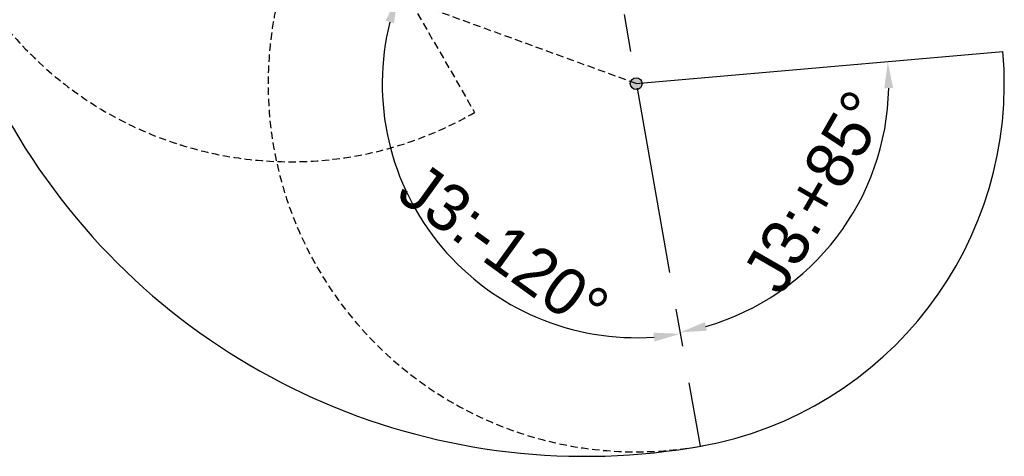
# Model space of a CAD drawing. Header units: millimetres. Extents: x 0 to 2970, y 0 to 2100.
# Tile 3 of 30: x 386 to 1054, y 802 to 1099. Entities that reach past the tile are written whole.
import ezdxf

# ---------------------------------------------------------------- set-up
doc = ezdxf.new("R2010")
doc.units = ezdxf.units.MM
doc.header["$LTSCALE"] = 10
doc.header["$PDSIZE"] = -1
doc.linetypes.add('CENTERX2', pattern=[20.32, 12.7, -2.54, 2.54, -2.54])
doc.linetypes.add('DASHED', pattern=[0.75, 0.5, -0.25])
for name, color, linetype in [('中心线', 1, 'CENTERX2'), ('尺寸线', 3, 'Continuous'), ('粗实线', 7, 'Continuous')]:
    doc.layers.add(name, color=color, linetype=linetype)
doc.styles.add('SLDTEXTSTYLE1', font='txt')
doc.dimstyles.new('SLDDIMSTYLE0', dxfattribs={"dimtxt": 32, "dimasz": 18, "dimexe": 5, "dimexo": 2.5, "dimgap": 8.75, "dimtad": 1, "dimdec": 4, "dimlfac": 8, "dimzin": 12, "dimdsep": 46, "dimtxsty": 'SLDTEXTSTYLE1', "dimcen": 0.09, "dimclrd": 3, "dimclre": 3, "dimclrt": 3, "dimazin": 3, "dimtfac": 1, "dimtdec": 4, "dimtofl": 0, "dimtmove": 0, "dimatfit": 3, "dimfxl": 1, "dimfrac": 2, "dimtolj": 1, "dimtzin": 12, "dimarcsym": 0})

# ---------------------------------------------------------------- blocks, each defined once
blk = doc.blocks.new('_D_1')
at = {"layer": 'Defpoints', "color": 0, "transparency": 16777216}
for p in [(247.01, 1252.25), (769.7, 1252.25), (769.7, 1252.25), (691.95, 1201.11), (804.43, 1055.29)]:
    blk.add_point(p, dxfattribs=at)
at = {"layer": '尺寸线', "color": 3, "lineweight": -2, "transparency": 16777216}
blk.add_arc((769.7, 1252.25), 93.06, 191.10022, 268.89978, dxfattribs=at)
at = {"layer": '尺寸线', "color": 3, "transparency": 16777216}
for points in [[(675.4, 1234.04), (681.37, 1234.62), (676.65, 1252.25)], [(767.68, 1162.2), (768.15, 1156.22), (785.86, 1160.61)]]:
    blk.add_solid(points, dxfattribs=at)
at = {"layer": '尺寸线', "color": 3, "transparency": 16777216, "insert": (670.15, 1251.4), "char_height": 32, "attachment_point": 1, "rotation": 332.12083, "style": 'SLDTEXTSTYLE1'}
blk.add_mtext('\\A1;J1:+100°', dxfattribs=at)
blk = doc.blocks.new('_D_3')
at = {"layer": 'Defpoints', "color": 0, "transparency": 16777216}
for p in [(1053.48, 1077.08), (804.43, 1055.29), (804.43, 1055.29), (910.81, 920.75), (847.84, 809.09)]:
    blk.add_point(p, dxfattribs=at)
at = {"layer": '尺寸线', "color": 3, "lineweight": -2, "transparency": 16777216}
blk.add_arc((804.43, 1055.29), 171.52, 286.01571, 358.98429, dxfattribs=at)
at = {"layer": '尺寸线', "color": 3, "transparency": 16777216}
for points in [[(972.92, 1052.14), (978.92, 1052.35), (975.3, 1070.24)], [(852.43, 887.5), (851.08, 893.35), (834.22, 886.38)]]:
    blk.add_solid(points, dxfattribs=at)
at = {"layer": '尺寸线', "color": 3, "transparency": 16777216, "insert": (875.33, 926.49), "char_height": 32, "attachment_point": 1, "rotation": 60.02932, "style": 'SLDTEXTSTYLE1'}
blk.add_mtext('\\A1;J3:+85°', dxfattribs=at)
blk = doc.blocks.new('_D_5')
at = {"layer": 'Defpoints', "color": 0, "transparency": 16777216}
for p in [(569.51, 1140.79), (804.43, 1055.29), (804.43, 1055.29), (642.33, 996.29), (847.84, 809.09)]:
    blk.add_point(p, dxfattribs=at)
at = {"layer": '尺寸线', "color": 3, "lineweight": -2, "transparency": 16777216}
blk.add_arc((804.43, 1055.29), 172.51, 165.98106, 274.01894, dxfattribs=at)
at = {"layer": '尺寸线', "color": 3, "transparency": 16777216}
for points in [[(634.19, 1097.95), (639.93, 1096.2), (642.33, 1114.29)], [(816.16, 886.18), (816.89, 880.22), (834.39, 885.4)]]:
    blk.add_solid(points, dxfattribs=at)
at = {"layer": '尺寸线', "color": 3, "transparency": 16777216, "insert": (659.23, 1003.76), "char_height": 32, "attachment_point": 1, "rotation": 324.18621, "style": 'SLDTEXTSTYLE1'}
blk.add_mtext('\\A1;J3:-120°', dxfattribs=at)
blk = doc.blocks.new('_D_7')
at = {"layer": 'Defpoints', "color": 0, "transparency": 16777216}
for p in [(247.01, 1252.25), (569.7, 1252.25), (769.7, 1252.25), (471.18, 1169.58), (684.7, 1053.06)]:
    blk.add_point(p, dxfattribs=at)
at = {"layer": '尺寸线', "color": 3, "lineweight": -2, "transparency": 16777216}
blk.add_arc((569.7, 1252.25), 128.61, 188.02555, 291.97445, dxfattribs=at)
at = {"layer": '尺寸线', "color": 3, "transparency": 16777216}
for points in [[(439.36, 1234.08), (445.34, 1234.5), (441.09, 1252.25)], [(616.51, 1135.68), (619.14, 1130.29), (634.01, 1140.87)]]:
    blk.add_solid(points, dxfattribs=at)
at = {"layer": '尺寸线', "color": 3, "transparency": 16777216, "insert": (453.19, 1221.21), "char_height": 32, "attachment_point": 1, "rotation": 331.50975, "style": 'SLDTEXTSTYLE1'}
blk.add_mtext('\\A1;J2:+120°', dxfattribs=at)

msp = doc.modelspace()

# ---------------------------------------------------------------- hatches: boundary and pattern name
h = msp.add_hatch(color=256)
h.dxf.hatch_style = 1
h.paths.add_polyline_path([(805.126098, 1453.149462, 0.4663076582), (800.431506, 1449.210231, 0.0874886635), (800.672735, 1447.84215), (804.431506, 1449.210231)])
h.paths.add_polyline_path([(805.126098, 1453.149462), (804.431506, 1449.210231), (808.416284, 1448.861608, 0.0218200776), (808.431506, 1449.210231, 0.3639702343)])
h.paths.add_polyline_path([(808.416284, 1448.861608), (804.431506, 1449.210231), (803.736913, 1445.271, 0.4400105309)])
h.paths.add_polyline_path([(804.431506, 1449.210231), (800.672735, 1447.84215, 0.2679491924), (803.736913, 1445.271)])
h.paths.add_polyline_path([(319.7053, 1252.24868), (316.5053, 1252.24868, 0.4152553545), (319.716678, 1249.0487, -0.0017777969)])
h.paths.add_polyline_path([(322.9053, 1252.24868), (319.7053, 1252.24868, 0.0017777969), (319.716678, 1249.0487, 0.4131725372)])
h.paths.add_polyline_path([(319.716678, 1255.44866, 0.0017777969), (319.7053, 1252.24868), (322.9053, 1252.24868, 0.4131725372)])
h.paths.add_polyline_path([(319.716678, 1255.44866, 0.4152553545), (316.5053, 1252.24868), (319.7053, 1252.24868, -0.0017777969)])
h.paths.add_polyline_path([(571.70187, 1255.712782, 0.5773502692), (565.70187, 1252.24868), (569.70187, 1252.24868)])
h.paths.add_polyline_path([(571.70187, 1255.712782), (569.70187, 1252.24868), (571.70187, 1252.24868), (573.70187, 1252.24868, 0.2679491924)])
h.paths.add_polyline_path([(573.70187, 1252.24868), (571.70187, 1252.24868), (569.70187, 1252.24868), (571.70187, 1248.784579, 0.2679491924)])
h.paths.add_polyline_path([(569.70187, 1252.24868), (567.70187, 1252.24868), (565.70187, 1252.24868, 0.5773502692), (571.70187, 1248.784579)])
h.paths.add_polyline_path([(769.70187, 1252.24868), (767.7053, 1252.24868), (765.70187, 1252.24868, 0.4663076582), (770.396463, 1248.309449)])
h.paths.add_polyline_path([(770.396463, 1256.187911, 0.4663076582), (765.70187, 1252.24868), (765.7053, 1252.24868), (769.70187, 1252.24868)])
h.paths.add_polyline_path([(770.396463, 1256.187911), (769.7053, 1252.268134), (769.7053, 1252.229227), (770.396463, 1248.309449, 0.3639702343), (773.70187, 1252.24868, 0.3639702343)])
h.paths.add_polyline_path([(804.431506, 1055.28713), (800.672735, 1056.65521, 0.0874886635), (800.431506, 1055.28713, 0.4663076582), (805.126098, 1051.347899)])
h.paths.add_polyline_path([(803.736913, 1059.226361, 0.2679491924), (800.672735, 1056.65521), (804.431506, 1055.28713)])
h.paths.add_polyline_path([(803.736913, 1059.226361), (804.431506, 1055.28713), (808.416284, 1055.635753, 0.4400105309)])
h.paths.add_polyline_path([(808.431506, 1055.28713, 0.0218200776), (808.416284, 1055.635753), (804.431506, 1055.28713), (805.126098, 1051.347899, 0.3639702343)])

# ---------------------------------------------------------------- linework, layer by layer
at = {"layer": '中心线'}
msp.add_line((769.70187, 1252.24868), (847.84355, 809.085191), dxfattribs=at)
at = {"layer": '粗实线', "linetype": 'DASHED'}
for p, q in [((569.70187, 1252.24868), (694.70187, 1035.742329)), ((804.431506, 1055.28713), (569.50835, 1140.792165))]:
    msp.add_line(p, q, dxfattribs=at)
at = {"layer": '粗实线'}
msp.add_line((804.431506, 1055.28713), (1053.48018, 1077.076065), dxfattribs=at)
msp.add_circle((804.431506, 1055.28713), 4, dxfattribs=at)
for centre, radius, start, end in [((769.70187, 1252.24868), 449.99657, 79.749881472, 280.250118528), ((804.431506, 1055.28713), 250, 280, 5.025859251)]:
    msp.add_arc(centre, radius, start, end, dxfattribs=at)
at = {"layer": '粗实线', "linetype": 'DASHED'}
for centre, start, end in [((569.70187, 1252.24868), 60, 300), ((804.431506, 1055.28713), 160, 279.549786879)]:
    msp.add_arc(centre, 250, start, end, dxfattribs=at)

# ---------------------------------------------------------------- dimensions: what is measured, and where the dimension line sits
at = {"layer": '尺寸线'}
for base, line1, line2, text, picture, middle in [((691.954982, 1201.113748), ((247.0053, 1252.24868), (769.70187, 1252.24868)), ((804.431506, 1055.28713), (769.70187, 1252.24868)), 'J1:+<>', '_D_1', (726.188239, 1169.993445)), ((471.180686, 1169.579591), ((769.70187, 1252.24868), (247.0053, 1252.24868)), ((684.70187, 1053.062837), (569.70187, 1252.24868)), 'J2:+<>', '_D_7', (508.353585, 1139.213332)), ((642.325261, 996.285282), ((569.50835, 1140.792165), (804.431506, 1055.28713)), ((847.84355, 809.085191), (804.431506, 1055.28713)), 'J3:-<>', '_D_5', (703.486862, 915.394915)), ((910.812537, 920.746381), ((847.84355, 809.085191), (804.431506, 1055.28713)), ((1053.48018, 1077.076065), (804.431506, 1055.28713)), 'J3:+<>', '_D_3', (953.013591, 969.604572))]:
    dim = msp.add_angular_dim_2l(base=base, line1=line1, line2=line2, text=text, dimstyle='SLDDIMSTYLE0', dxfattribs=at)
    dim.commit()
    dim.dimension.update_dxf_attribs({"geometry": picture, "text_midpoint": middle, "dimtype": 162})

doc.saveas('drawing.dxf')
